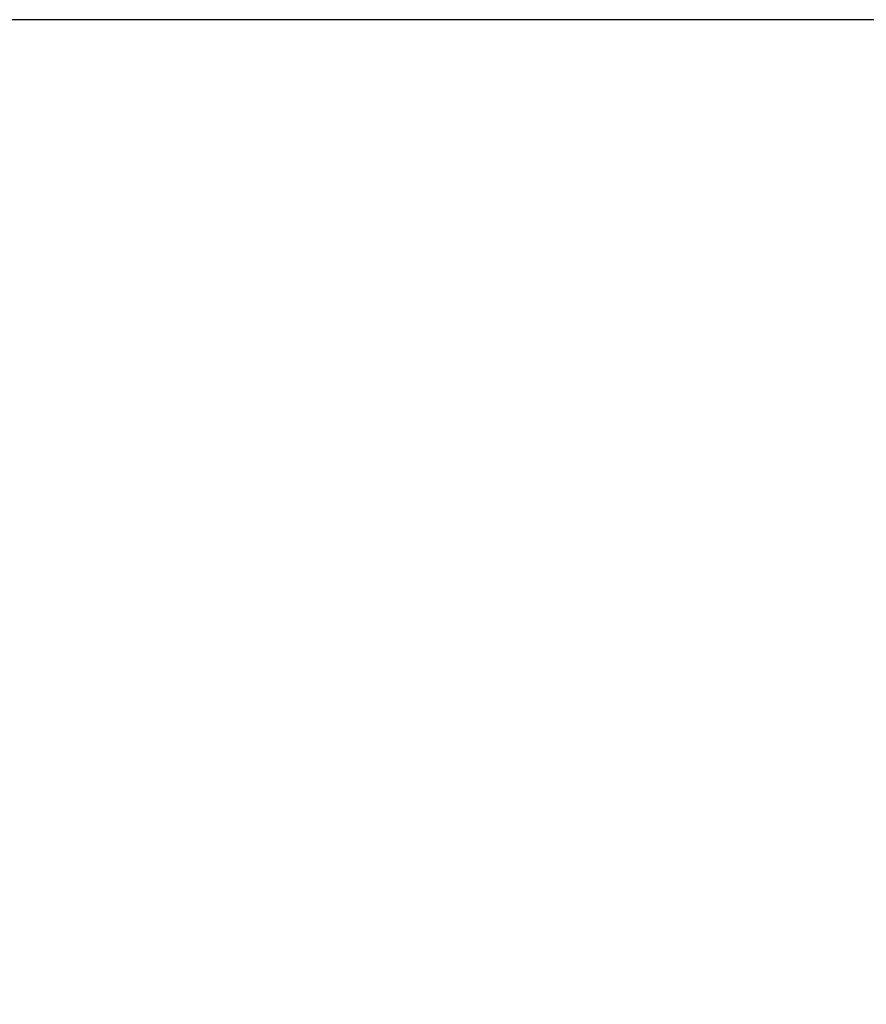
# Model space of a CAD drawing. Header units: inches. Extents: x 0 to 22, y 0 to 17.
# Tile 28 of 106: x 12.938 to 13.444, y 6.806 to 7.394. Entities that reach past the tile are written whole.
import ezdxf

# ---------------------------------------------------------------- set-up
doc = ezdxf.new("R2010")
doc.units = ezdxf.units.IN
doc.header["$LTSCALE"] = 1.21
doc.header["$MEASUREMENT"] = 0
doc.layers.get('0').update_dxf_attribs({"linetype": 'CONTINUOUS'})
doc.styles.get("Standard").update_dxf_attribs({"font": 'txt', "width": 0.95})
doc.dimstyles.new('DIMSTYLE_1', dxfattribs={"dimtxt": 0.125, "dimasz": 0.1875, "dimexe": 0.125, "dimexo": 0.0625, "dimgap": 0.0625, "dimtad": 0, "dimtih": 1, "dimtoh": 1, "dimdec": 3, "dimzin": 4, "dimdsep": 46, "dimtxsty": 'STANDARD', "dimblk": '_FILLED', "dimblk1": '_FILLED', "dimblk2": '_FILLED', "dimcen": 0.09, "dimadec": 3, "dimazin": 1, "dimtp": 0.001, "dimtm": 0.001, "dimtfac": 1, "dimtdec": 3, "dimtofl": 0, "dimtmove": 0, "dimatfit": 3, "dimldrblk": '_FILLED', "dimfxl": 1, "dimtolj": 1, "dimtzin": 4, "dimarcsym": 0})

# ---------------------------------------------------------------- blocks, each defined once
blk = doc.blocks.new('_FILLED')
at = {"color": 0, "linetype": 'BYBLOCK'}
blk.add_solid([(0, 0), (-1, 0.1667), (-1, -0.1667)], dxfattribs=at)
blk = doc.blocks.new('*D8')
at = {"color": 2, "linetype": 'CONTINUOUS'}
for p, q in [((14.48379, 7.39392), (12.57643, 7.39392)), ((12.70143, 7.39392), (12.70143, 6.81892)), ((12.70143, 5.99392), (12.70143, 6.56892)), ((14.05129, 5.99392), (12.57643, 5.99392))]:
    blk.add_line(p, q, dxfattribs=at)
at = {"color": 2, "linetype": 'CONTINUOUS', "xscale": 0.1875, "yscale": 0.1875, "zscale": 0.1875}
for p, rotation in [((12.70143, 7.39392), 90), ((12.70143, 5.99392), 270)]:
    blk.add_blockref('_FILLED', p, dxfattribs=dict(at, rotation=rotation))
at = {"color": 2, "linetype": 'CONTINUOUS', "insert": (12.70143, 6.75642), "char_height": 0.125, "width": 1.55, "attachment_point": 2, "line_spacing_factor": 0.9}
blk.add_mtext('1.400{\\ftxt.shx;\\W1.000000;\\H0.125000; }[35.56]', dxfattribs=at)

msp = doc.modelspace()

# ---------------------------------------------------------------- dimensions: what is measured, and where the dimension line sits
at = {"color": 2, "linetype": 'CONTINUOUS'}
dim = msp.add_linear_dim(base=(12.70143, 5.99392), p1=(14.54629, 7.39392), p2=(14.11379, 5.99392), angle=270, dimstyle='DIMSTYLE_1', dxfattribs=at)
dim.commit()
dim.dimension.update_dxf_attribs({"geometry": '*D8', "text_midpoint": (12.70143, 6.69392), "dimtype": 160})

doc.saveas('drawing.dxf')
